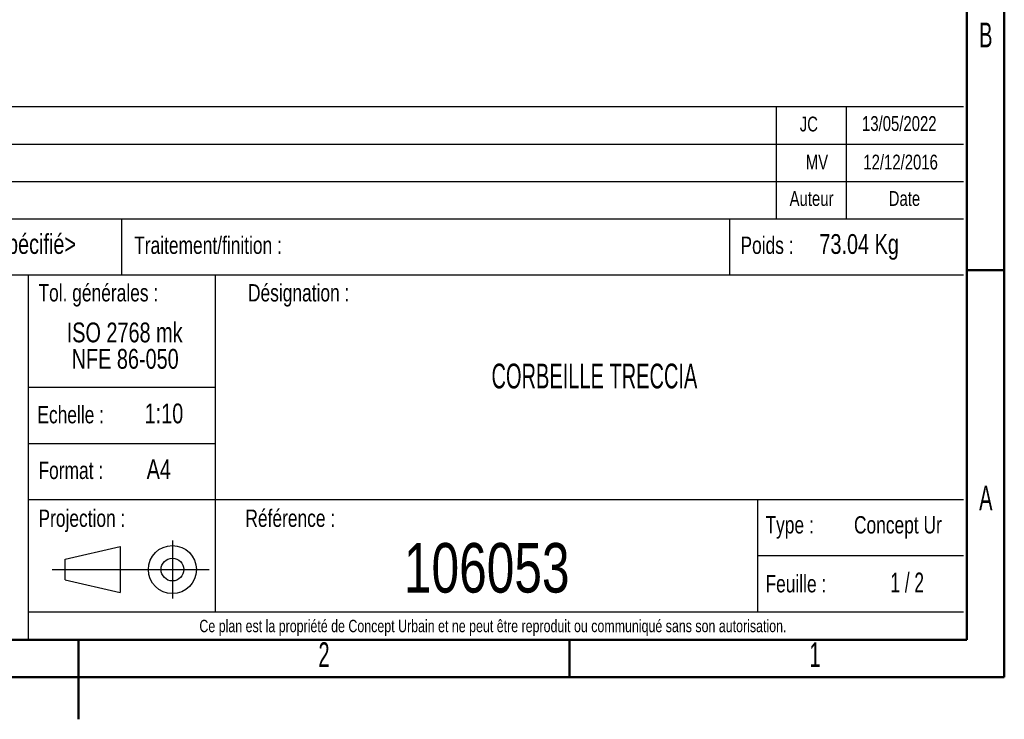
# Model space of a CAD drawing. Header units: millimetres. Extents: x 15 to 2085, y 15 to 2955.
# Tile 2 of 4: x 987 to 2040, y 15 to 763. Entities that reach past the tile are written whole.
import ezdxf

# ---------------------------------------------------------------- set-up
doc = ezdxf.new("R2010")
doc.units = ezdxf.units.MM
doc.header["$LTSCALE"] = 10
doc.layers.add('FORMAT', color=7, linetype='Continuous')
doc.styles.add('SLDTEXTSTYLE0', font='TXT', dxfattribs={"width": 0.605})
doc.styles.add('SLDTEXTSTYLE1', font='TXT', dxfattribs={"width": 0.75})
doc.styles.add('SLDTEXTSTYLE2', font='TXT', dxfattribs={"width": 0.65})

# ---------------------------------------------------------------- blocks, each defined once
blk = doc.blocks.new('Dossier de détail2')
at = {"layer": 'FORMAT', "color": 7}
for p, q in [((1880.3, 250.1), (1939.3, 263.7)), ((1939.3, 263.7), (1939.3, 214.5)), ((1939.3, 263.7), (1939.3, 214.5)), ((1995.1, 270.2), (1995.1, 208.2)), ((1880.3, 228.1), (1880.3, 250.1)), ((1866.7, 239.1), (2034.4, 239.1)), ((1880.3, 228.1), (1939.3, 214.5))]:
    blk.add_line(p, q, dxfattribs=at)
for radius in [25.7, 12.1]:
    blk.add_circle((1995.1, 239.1), radius, dxfattribs=at)

msp = doc.modelspace()

# ---------------------------------------------------------------- linework, layer by layer
at = {"color": 7, "linetype": 'Continuous', "lineweight": 50}
for p, q in [((2040, 2910), (2040, 60)), ((2000, 2870), (2000, 100)), ((2000, 495), (2040, 495)), ((2000, 100), (100, 100)), ((1050, 14.99), (1050, 100.01)), ((1050, 100), (1050, 60)), ((1575, 100), (1575, 60)), ((2040, 60), (60, 60))]:
    msp.add_line(p, q, dxfattribs=at)
at = {"layer": 'FORMAT'}
for p, q in [((696.271, 670.211), (1996.271, 670.211)), ((1796.271, 630), (1796.271, 670.211)), ((1871.271, 630), (1871.271, 670.211)), ((696.271, 630), (1996.271, 630)), ((1796.271, 550), (1796.271, 630)), ((1871.271, 550), (1871.271, 630)), ((696.271, 590), (1996.271, 590)), ((696.271, 550), (1996.271, 550)), ((1096.271, 550), (1096.271, 490)), ((1746.271, 550), (1746.271, 490)), ((696.271, 490), (1996.271, 490)), ((996.271, 490), (996.271, 100)), ((1196.271, 490), (1196.271, 130)), ((996.271, 370), (1196.271, 370)), ((996.271, 310), (1196.271, 310)), ((996.271, 250), (1996.271, 250)), ((1776.271, 250), (1776.271, 130)), ((1776.271, 190), (1996.271, 190)), ((996.271, 130), (1996.271, 130))]:
    msp.add_line(p, q, dxfattribs=at)

# ---------------------------------------------------------------- block references
at = {"color": 7, "linetype": 'Continuous'}
msp.add_blockref('Dossier de détail2', (-844.538, -64.049), dxfattribs=at)

# ---------------------------------------------------------------- texts
at = {"color": 7, "linetype": 'Continuous', "lineweight": 0, "char_height": 26.458, "attachment_point": 2, "style": 'SLDTEXTSTYLE0'}
for s, insert in [('B', (2020.23, 759.868)), ('A', (2020.23, 264.868)), ('2', (1312.622, 97.368)), ('1', (1837.622, 97.368))]:
    msp.add_mtext(s, dxfattribs=dict(at, insert=insert))
at = {"layer": 'FORMAT'}
for s, insert, char_height, attachment_point, style in [('JC', (1831.036, 659.321), 15.875, 2, 'SLDTEXTSTYLE1'), ('13/05/2022', (1927.708, 659.852), 15.875, 2, 'SLDTEXTSTYLE1'), ('MV', (1839.68, 618.662), 15.875, 2, 'SLDTEXTSTYLE1'), ('12/12/2016', (1929.138, 618.662), 15.875, 2, 'SLDTEXTSTYLE1'), ('Auteur', (1833.916, 579.728), 15.875, 2, 'SLDTEXTSTYLE1'), ('Date', (1933.247, 579.728), 15.875, 2, 'SLDTEXTSTYLE1'), ('Matériau <non spécifié>', (820.938, 533.717), 21.16667, 1, 'SLDTEXTSTYLE1'), ('Traitement/finition :', (1109.655, 531.086), 18.52083, 1, 'SLDTEXTSTYLE1'), ('Poids :', (1757.91, 531.086), 18.5208, 1, 'SLDTEXTSTYLE1'), ('73.04 Kg', (1842.284, 533.717), 21.1667, 1, 'SLDTEXTSTYLE1'), ('Tol. générales :', (1007.362, 480.265), 18.52, 1, 'SLDTEXTSTYLE1'), ('Désignation :', (1285.577, 480.241), 18.52083, 2, 'SLDTEXTSTYLE1'), ('ISO 2768 mk', (1099.51, 439.171), 21.16667, 2, 'SLDTEXTSTYLE1'), ('NFE 86-050', (1100.071, 410.949), 21.1667, 2, 'SLDTEXTSTYLE1'), ('CORBEILLE TRECCIA', (1601.755, 395.235), 26.45833, 2, 'SLDTEXTSTYLE0'), ('Echelle :', (1006.213, 349.949), 18.5208, 1, 'SLDTEXTSTYLE1'), ('1:10', (1141.524, 352.581), 21.1667, 2, 'SLDTEXTSTYLE1'), ('Format :', (1007.362, 290.401), 18.5208, 1, 'SLDTEXTSTYLE1'), ('A4', (1123.032, 293.033), 21.1667, 1, 'SLDTEXTSTYLE1'), ('Référence :', (1276.606, 239.21), 18.52083, 2, 'SLDTEXTSTYLE1'), ('Projection :', (1007.362, 239.21), 18.52083, 1, 'SLDTEXTSTYLE1'), ('Type :', (1784.653, 232.187), 18.5208, 1, 'SLDTEXTSTYLE1'), ('Concept Ur', (1926.228, 232.187), 18.5208, 2, 'SLDTEXTSTYLE1'), ('106053', (1486.638, 203.409), 52.9167, 2, 'SLDTEXTSTYLE1'), ('Feuille :', (1784.653, 169.198), 18.5208, 1, 'SLDTEXTSTYLE1'), ('1 / 2', (1936.203, 171.829), 21.1667, 2, 'SLDTEXTSTYLE2'), ('Ce plan est la propriété de Concept Urbain et ne peut être reproduit ou communiqué sans son autorisation.', (1493.247, 121.364), 13.229167, 2, 'SLDTEXTSTYLE1')]:
    msp.add_mtext(s, dxfattribs=dict(at, insert=insert, char_height=char_height, attachment_point=attachment_point, style=style))

doc.saveas('drawing.dxf')
